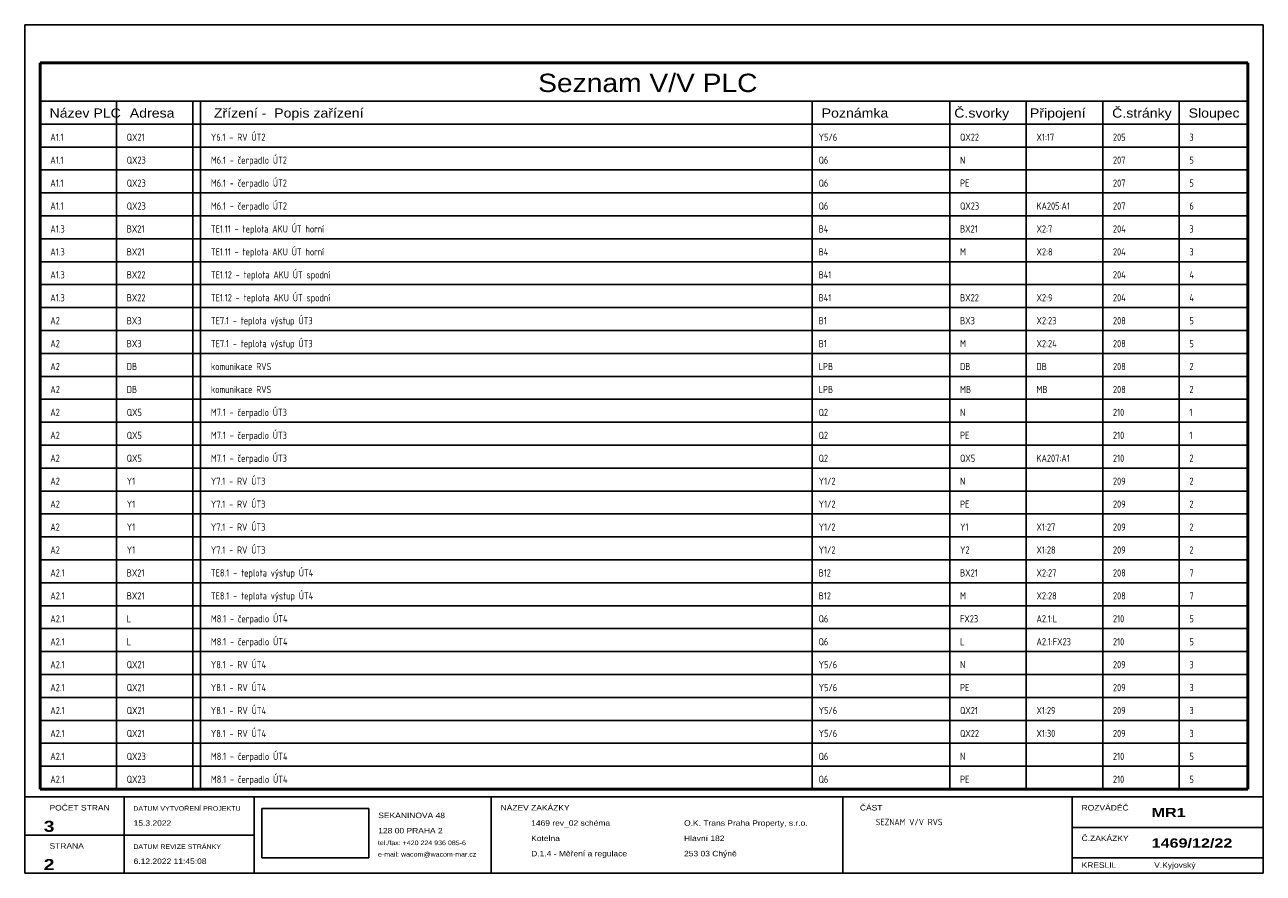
# Model space of a CAD drawing. Header units: millimetres. Extents: x 8 to 412, y 5 to 282.
import ezdxf
from ezdxf.enums import TextEntityAlignment as Align

# ---------------------------------------------------------------- set-up
doc = ezdxf.new("R2010")
doc.units = ezdxf.units.MM
doc.linetypes.add('Caddy_Solid', pattern=[0])
doc.layers.add('Caddy_1', color=7, linetype='Caddy_Solid', lineweight=25)
doc.styles.add('Caddy_Arial', font='arial.ttf', dxfattribs={"width": 1.1})
doc.styles.add('Caddy_Arial Black', font='ariblk.ttf', dxfattribs={"width": 1.1})
doc.styles.add('Caddy_Arial CE', font='arial.ttf', dxfattribs={"width": 1.1})
doc.styles.add('Caddy_Vectorfont1p', font='isocp___.ttf', dxfattribs={"width": 0.9})
picture_1 = doc.add_image_def('image1.jpg', size_in_pixel=(1084, 500))

# ---------------------------------------------------------------- blocks, each defined once
blk = doc.blocks.new('4130CFA4EB77')
at = {"layer": 'Caddy_1', "color": 7, "linetype": 'Caddy_Solid', "lineweight": 50}
for p, q in [((12.5, 270), (407.5, 270)), ((12.5, 32.5), (12.5, 270)), ((407.5, 270), (407.5, 32.5)), ((407.5, 32.5), (12.5, 32.5))]:
    blk.add_line(p, q, dxfattribs=at)
blk = doc.blocks.new('A71391232468')
at = {"layer": 'Caddy_1', "color": 7, "linetype": 'Caddy_Solid', "lineweight": 25}
for p, q in [((7.5, 282.5), (7.5, 5)), ((7.5, 282.5), (412.5, 282.5)), ((412.5, 5), (412.5, 282.5)), ((12.5, 257.5), (407.5, 257.5)), ((37.5, 257.5), (37.5, 32.5)), ((62.5, 257.5), (62.5, 32.5)), ((65, 257.5), (65, 32.5)), ((265, 257.5), (265, 32.5)), ((310, 257.5), (310, 32.5)), ((335, 257.5), (335, 32.5)), ((360, 257.5), (360, 32.5)), ((385, 257.5), (385, 32.5)), ((12.5, 250), (407.5, 250)), ((12.5, 242.5), (407.5, 242.5)), ((12.5, 235), (407.5, 235)), ((12.5, 227.5), (407.5, 227.5)), ((12.5, 220), (407.5, 220)), ((12.5, 212.5), (407.5, 212.5)), ((12.5, 205), (407.5, 205)), ((12.5, 197.5), (407.5, 197.5)), ((12.5, 190), (407.5, 190)), ((12.5, 182.5), (407.5, 182.5)), ((12.5, 175), (407.5, 175)), ((12.5, 167.5), (407.5, 167.5)), ((12.5, 160), (407.5, 160)), ((12.5, 152.5), (407.5, 152.5)), ((12.5, 145), (407.5, 145)), ((12.5, 137.5), (407.5, 137.5)), ((12.5, 130), (407.5, 130)), ((12.5, 122.5), (407.5, 122.5)), ((12.5, 115), (407.5, 115)), ((12.5, 107.5), (407.5, 107.5)), ((12.5, 100), (407.5, 100)), ((12.5, 92.5), (407.5, 92.5)), ((12.5, 85), (407.5, 85)), ((12.5, 77.5), (407.5, 77.5)), ((12.5, 70), (407.5, 70)), ((12.5, 62.5), (407.5, 62.5)), ((12.5, 55), (407.5, 55)), ((12.5, 47.5), (407.5, 47.5)), ((12.5, 40), (407.5, 40)), ((12.5, 32.5), (407.5, 32.5)), ((7.5, 30), (412.5, 30)), ((40, 5), (40, 30)), ((82.5, 30), (82.5, 5)), ((160, 30), (160, 5)), ((275, 30), (275, 5)), ((350, 30), (350, 5)), ((7.5, 17.5), (82.5, 17.5)), ((350, 20), (412.5, 20)), ((350, 10), (412.5, 10)), ((7.5, 5), (412.5, 5))]:
    blk.add_line(p, q, dxfattribs=at)
at = {"layer": 'Caddy_1'}
blk.add_blockref('4130CFA4EB77', (0, 0, 1), dxfattribs=at)
at = {"layer": 'Caddy_1', "color": 7, "lineweight": 25, "style": 'Caddy_Arial CE', "width": 1.1}
blk.add_text('Seznam V/V PLC', height=6, dxfattribs=at).set_placement((211.25, 260.5), align=Align.CENTER)
at = {"layer": 'Caddy_1', "color": 7, "lineweight": 25}
for s, height, style, width, p in [('Název PLC', 3, 'Caddy_Arial', 1.1, (15.6, 252.13)), ('Adresa', 3, 'Caddy_Arial', 1.1, (41.85, 252.13)), ('Zřízení -  Popis zařízení', 3, 'Caddy_Arial', 1.1, (69.35, 252.13)), ('Poznámka', 3, 'Caddy_Arial', 1.1, (268.1, 252.13)), ('Č.stránky', 3, 'Caddy_Arial', 1.1, (363.1, 252.13)), ('Sloupec', 3, 'Caddy_Arial', 1.1, (388.1, 252.13)), ('POČET STRAN', 1.8, 'Caddy_Arial', 1.1, (15.6, 25.52)), ('DATUM VYTVOŘENÍ PROJEKTU', 1.5, 'Caddy_Arial', 1.1, (43, 25.44)), ('SEKANINOVA 48', 1.8, 'Caddy_Arial', 1.1, (123.1, 23.02)), ('NÁZEV ZAKÁZKY', 1.8, 'Caddy_Arial', 1.1, (163.1, 25.52)), ('ČÁST', 1.8, 'Caddy_Arial', 1.1, (280.6, 25.52)), ('ROZVÁDĚČ', 1.8, 'Caddy_Arial', 1.1, (353.1, 25.52)), ('MR1', 3, 'Caddy_Arial Black', 1.1, (376, 23.38)), ('3', 3.6, 'Caddy_Arial Black', 1.1, (13.7, 18.55)), ('15.3.2022', 1.8, 'Caddy_Arial', 1.1, (43.1, 20.52)), ('1469 rev_02 schéma', 1.8, 'Caddy_Arial', 1.1, (173.1, 20.52)), ('O.K. Trans Praha Property, s.r.o.', 1.8, 'Caddy_Arial', 1.1, (223.1, 20.52)), ('SEZNAM V/V RVS', 2.1, 'Caddy_Vectorfont1p', 0.9, (285.8, 20.7)), ('128 00 PRAHA 2', 1.8, 'Caddy_Arial', 1.1, (123.1, 18.02)), ('Kotelna', 1.8, 'Caddy_Arial', 1.1, (173.1, 15.52)), ('Hlavní 182', 1.8, 'Caddy_Arial', 1.1, (223.1, 15.52)), ('Č.ZAKÁZKY', 1.8, 'Caddy_Arial', 1.1, (353.1, 15.52)), ('1469/12/22', 3, 'Caddy_Arial Black', 1.1, (376, 13.38)), ('STRANA', 1.8, 'Caddy_Arial', 1.1, (15.6, 13.02)), ('DATUM REVIZE STRÁNKY', 1.5, 'Caddy_Arial', 1.1, (43, 12.94)), ('tel./fax: +420 224 936 085-6', 1.5, 'Caddy_Arial', 1.1, (123, 14.19)), ('D.1.4 - Měření a regulace', 1.8, 'Caddy_Arial', 1.1, (173.1, 10.52)), ('253 03 Chýně', 1.8, 'Caddy_Arial', 1.1, (223.1, 10.52)), ('2', 3.6, 'Caddy_Arial Black', 1.1, (13.7, 6.05)), ('6.12.2022 11:45:08', 1.8, 'Caddy_Arial', 1.1, (43.1, 8.02)), ('e-mail: wacom@wacom-mar.cz', 1.5, 'Caddy_Arial', 1.1, (123, 10.44)), ('KRESLIL', 1.8, 'Caddy_Arial', 1.1, (353.1, 6.77)), ('V.Kyjovský', 1.8, 'Caddy_Arial', 1.1, (376.85, 6.77))]:
    blk.add_text(s, height=height, dxfattribs=dict(at, style=style, width=width)).set_placement(p)
at = {"layer": 'Caddy_1', "color": 7, "lineweight": 25, "style": 'Caddy_Arial', "width": 1.1}
for s, p in [('Č.svorky', (329.4, 252.13)), ('Připojení', (354.4, 252.13))]:
    blk.add_text(s, height=3, dxfattribs=at).set_placement(p, align=Align.RIGHT)
at = {"color": 18, "true_color": 0x000000}
image = blk.add_image(picture_1, insert=(85, 10), size_in_units=(35, 16.14), dxfattribs=at)

msp = doc.modelspace()

# ---------------------------------------------------------------- block references
at = {"layer": 'Caddy_1'}
msp.add_blockref('A71391232468', (0, 0, 1), dxfattribs=at)

# ---------------------------------------------------------------- texts
at = {"layer": 'Caddy_1', "color": 7, "lineweight": 25, "style": 'Caddy_Vectorfont1p', "width": 0.9}
for s, height, p in [('Y6.1 - RV ÚT2', 2.3625, (68.36, 244.54)), ('Y5/6', 2.363, (267.11, 244.54)), ('A1.1', 2.363, (15.85, 244.54)), ('QX21', 2.363, (40.85, 244.54)), ('QX22', 2.363, (313.36, 244.54)), ('X1:17', 2.363, (338.36, 244.54)), ('205', 2.363, (363.36, 244.54)), ('3', 2.36, (388.36, 244.54)), ('A1.1', 2.363, (15.85, 237.04)), ('QX23', 2.363, (40.85, 237.04)), ('M6.1 - čerpadlo ÚT2', 2.3625, (68.36, 237.04)), ('Q6', 2.363, (267.11, 237.04)), ('N', 2.36, (313.36, 237.04)), ('207', 2.363, (363.36, 237.04)), ('5', 2.36, (388.36, 237.04)), ('A1.1', 2.363, (15.85, 229.54)), ('QX23', 2.363, (40.85, 229.54)), ('M6.1 - čerpadlo ÚT2', 2.3625, (68.36, 229.54)), ('Q6', 2.363, (267.11, 229.54)), ('PE', 2.363, (313.36, 229.54)), ('207', 2.363, (363.36, 229.54)), ('5', 2.36, (388.36, 229.54)), ('A1.1', 2.363, (15.85, 222.04)), ('QX23', 2.363, (40.85, 222.04)), ('M6.1 - čerpadlo ÚT2', 2.3625, (68.36, 222.04)), ('Q6', 2.363, (267.11, 222.04)), ('QX23', 2.363, (313.36, 222.04)), ('KA205:A1', 2.363, (338.36, 222.04)), ('207', 2.363, (363.36, 222.04)), ('6', 2.36, (388.36, 222.04)), ('A1.3', 2.363, (15.85, 214.54)), ('BX21', 2.363, (40.85, 214.54)), ('TE1.11 - teplota AKU ÚT horní', 2.3625, (68.36, 214.54)), ('B4', 2.363, (267.11, 214.54)), ('BX21', 2.363, (313.36, 214.54)), ('X2:7', 2.363, (338.36, 214.54)), ('204', 2.363, (363.36, 214.54)), ('3', 2.36, (388.36, 214.54)), ('A1.3', 2.363, (15.85, 207.04)), ('BX21', 2.363, (40.85, 207.04)), ('TE1.11 - teplota AKU ÚT horní', 2.3625, (68.36, 207.04)), ('B4', 2.363, (267.11, 207.04)), ('M', 2.36, (313.36, 207.04)), ('X2:8', 2.363, (338.36, 207.04)), ('204', 2.363, (363.36, 207.04)), ('3', 2.36, (388.36, 207.04)), ('TE1.12 - teplota AKU ÚT spodní', 2.3625, (68.36, 199.54)), ('A1.3', 2.363, (15.85, 199.54)), ('BX22', 2.363, (40.85, 199.54)), ('B41', 2.363, (267.11, 199.54)), ('204', 2.363, (363.36, 199.54)), ('4', 2.36, (388.36, 199.54)), ('A1.3', 2.363, (15.85, 192.04)), ('BX22', 2.363, (40.85, 192.04)), ('TE1.12 - teplota AKU ÚT spodní', 2.3625, (68.36, 192.04)), ('B41', 2.363, (267.11, 192.04)), ('BX22', 2.363, (313.36, 192.04)), ('X2:9', 2.363, (338.36, 192.04)), ('204', 2.363, (363.36, 192.04)), ('4', 2.36, (388.36, 192.04)), ('A2', 2.363, (15.85, 184.54)), ('BX3', 2.363, (40.85, 184.54)), ('TE7.1 - teplota výstup ÚT3', 2.3625, (68.36, 184.54)), ('B1', 2.363, (267.11, 184.54)), ('BX3', 2.363, (313.36, 184.54)), ('X2:23', 2.363, (338.36, 184.54)), ('208', 2.363, (363.36, 184.54)), ('5', 2.36, (388.36, 184.54)), ('A2', 2.363, (15.85, 177.04)), ('BX3', 2.363, (40.85, 177.04)), ('TE7.1 - teplota výstup ÚT3', 2.3625, (68.36, 177.04)), ('B1', 2.363, (267.11, 177.04)), ('M', 2.36, (313.36, 177.04)), ('X2:24', 2.363, (338.36, 177.04)), ('208', 2.363, (363.36, 177.04)), ('5', 2.36, (388.36, 177.04)), ('A2', 2.363, (15.85, 169.54)), ('DB', 2.363, (40.85, 169.54)), ('komunikace RVS', 2.3625, (68.36, 169.54)), ('LPB', 2.363, (267.11, 169.54)), ('DB', 2.363, (313.36, 169.54)), ('DB', 2.363, (338.36, 169.54)), ('208', 2.363, (363.36, 169.54)), ('2', 2.36, (388.36, 169.54)), ('A2', 2.363, (15.85, 162.04)), ('DB', 2.363, (40.85, 162.04)), ('komunikace RVS', 2.3625, (68.36, 162.04)), ('LPB', 2.363, (267.11, 162.04)), ('MB', 2.363, (313.36, 162.04)), ('MB', 2.363, (338.36, 162.04)), ('208', 2.363, (363.36, 162.04)), ('2', 2.36, (388.36, 162.04)), ('A2', 2.363, (15.85, 154.54)), ('QX5', 2.363, (40.85, 154.54)), ('M7.1 - čerpadlo ÚT3', 2.3625, (68.36, 154.54)), ('Q2', 2.363, (267.11, 154.54)), ('N', 2.36, (313.36, 154.54)), ('210', 2.363, (363.36, 154.54)), ('1', 2.36, (388.36, 154.54)), ('M7.1 - čerpadlo ÚT3', 2.3625, (68.36, 147.04)), ('A2', 2.363, (15.85, 147.04)), ('QX5', 2.363, (40.85, 147.04)), ('Q2', 2.363, (267.11, 147.04)), ('PE', 2.363, (313.36, 147.04)), ('210', 2.363, (363.36, 147.04)), ('1', 2.36, (388.36, 147.04)), ('A2', 2.363, (15.85, 139.54)), ('QX5', 2.363, (40.85, 139.54)), ('M7.1 - čerpadlo ÚT3', 2.3625, (68.36, 139.54)), ('Q2', 2.363, (267.11, 139.54)), ('QX5', 2.363, (313.36, 139.54)), ('KA207:A1', 2.363, (338.36, 139.54)), ('210', 2.363, (363.36, 139.54)), ('2', 2.36, (388.36, 139.54)), ('A2', 2.363, (15.85, 132.04)), ('Y1', 2.363, (40.85, 132.04)), ('Y7.1 - RV ÚT3', 2.3625, (68.36, 132.04)), ('Y1/2', 2.363, (267.11, 132.04)), ('N', 2.36, (313.36, 132.04)), ('209', 2.363, (363.36, 132.04)), ('2', 2.36, (388.36, 132.04)), ('A2', 2.363, (15.85, 124.54)), ('Y1', 2.363, (40.85, 124.54)), ('Y7.1 - RV ÚT3', 2.3625, (68.36, 124.54)), ('Y1/2', 2.363, (267.11, 124.54)), ('PE', 2.363, (313.36, 124.54)), ('209', 2.363, (363.36, 124.54)), ('2', 2.36, (388.36, 124.54)), ('A2', 2.363, (15.85, 117.04)), ('Y1', 2.363, (40.85, 117.04)), ('Y7.1 - RV ÚT3', 2.3625, (68.36, 117.04)), ('Y1/2', 2.363, (267.11, 117.04)), ('Y1', 2.363, (313.36, 117.04)), ('X1:27', 2.363, (338.36, 117.04)), ('209', 2.363, (363.36, 117.04)), ('2', 2.36, (388.36, 117.04)), ('A2', 2.363, (15.85, 109.54)), ('Y1', 2.363, (40.85, 109.54)), ('Y7.1 - RV ÚT3', 2.3625, (68.36, 109.54)), ('Y1/2', 2.363, (267.11, 109.54)), ('Y2', 2.363, (313.36, 109.54)), ('X1:28', 2.363, (338.36, 109.54)), ('209', 2.363, (363.36, 109.54)), ('2', 2.36, (388.36, 109.54)), ('A2.1', 2.363, (15.85, 102.04)), ('BX21', 2.363, (40.85, 102.04)), ('TE8.1 - teplota výstup ÚT4', 2.3625, (68.36, 102.04)), ('B12', 2.363, (267.11, 102.04)), ('BX21', 2.363, (313.36, 102.04)), ('X2:27', 2.363, (338.36, 102.04)), ('208', 2.363, (363.36, 102.04)), ('7', 2.36, (388.36, 102.04)), ('TE8.1 - teplota výstup ÚT4', 2.3625, (68.36, 94.54)), ('A2.1', 2.363, (15.85, 94.54)), ('BX21', 2.363, (40.85, 94.54)), ('B12', 2.363, (267.11, 94.54)), ('M', 2.36, (313.36, 94.54)), ('X2:28', 2.363, (338.36, 94.54)), ('208', 2.363, (363.36, 94.54)), ('7', 2.36, (388.36, 94.54)), ('A2.1', 2.363, (15.85, 87.04)), ('L', 2.36, (40.85, 87.04)), ('M8.1 - čerpadlo ÚT4', 2.3625, (68.36, 87.04)), ('Q6', 2.363, (267.11, 87.04)), ('FX23', 2.363, (313.36, 87.04)), ('A2.1:L', 2.363, (338.36, 87.04)), ('210', 2.363, (363.36, 87.04)), ('5', 2.36, (388.36, 87.04)), ('A2.1', 2.363, (15.85, 79.54)), ('L', 2.36, (40.85, 79.54)), ('M8.1 - čerpadlo ÚT4', 2.3625, (68.36, 79.54)), ('Q6', 2.363, (267.11, 79.54)), ('L', 2.36, (313.36, 79.54)), ('A2.1:FX23', 2.363, (338.36, 79.54)), ('210', 2.363, (363.36, 79.54)), ('5', 2.36, (388.36, 79.54)), ('A2.1', 2.363, (15.85, 72.04)), ('QX21', 2.363, (40.85, 72.04)), ('Y8.1 - RV ÚT4', 2.3625, (68.36, 72.04)), ('Y5/6', 2.363, (267.11, 72.04)), ('N', 2.36, (313.36, 72.04)), ('209', 2.363, (363.36, 72.04)), ('3', 2.36, (388.36, 72.04)), ('A2.1', 2.363, (15.85, 64.54)), ('QX21', 2.363, (40.85, 64.54)), ('Y8.1 - RV ÚT4', 2.3625, (68.36, 64.54)), ('Y5/6', 2.363, (267.11, 64.54)), ('PE', 2.363, (313.36, 64.54)), ('209', 2.363, (363.36, 64.54)), ('3', 2.36, (388.36, 64.54)), ('A2.1', 2.363, (15.85, 57.04)), ('QX21', 2.363, (40.85, 57.04)), ('Y8.1 - RV ÚT4', 2.3625, (68.36, 57.04)), ('Y5/6', 2.363, (267.11, 57.04)), ('QX21', 2.363, (313.36, 57.04)), ('X1:29', 2.363, (338.36, 57.04)), ('209', 2.363, (363.36, 57.04)), ('3', 2.36, (388.36, 57.04)), ('Y8.1 - RV ÚT4', 2.3625, (68.36, 49.54)), ('A2.1', 2.363, (15.85, 49.54)), ('QX21', 2.363, (40.85, 49.54)), ('Y5/6', 2.363, (267.11, 49.54)), ('QX22', 2.363, (313.36, 49.54)), ('X1:30', 2.363, (338.36, 49.54)), ('209', 2.363, (363.36, 49.54)), ('3', 2.36, (388.36, 49.54)), ('M8.1 - čerpadlo ÚT4', 2.3625, (68.36, 42.04)), ('A2.1', 2.363, (15.85, 42.04)), ('QX23', 2.363, (40.85, 42.04)), ('Q6', 2.363, (267.11, 42.04)), ('N', 2.36, (313.36, 42.04)), ('210', 2.363, (363.36, 42.04)), ('5', 2.36, (388.36, 42.04)), ('A2.1', 2.363, (15.85, 34.54)), ('QX23', 2.363, (40.85, 34.54)), ('M8.1 - čerpadlo ÚT4', 2.3625, (68.36, 34.54)), ('Q6', 2.363, (267.11, 34.54)), ('PE', 2.363, (313.36, 34.54)), ('210', 2.363, (363.36, 34.54)), ('5', 2.36, (388.36, 34.54))]:
    msp.add_text(s, height=height, dxfattribs=at).set_placement(p)

doc.saveas('drawing.dxf')
